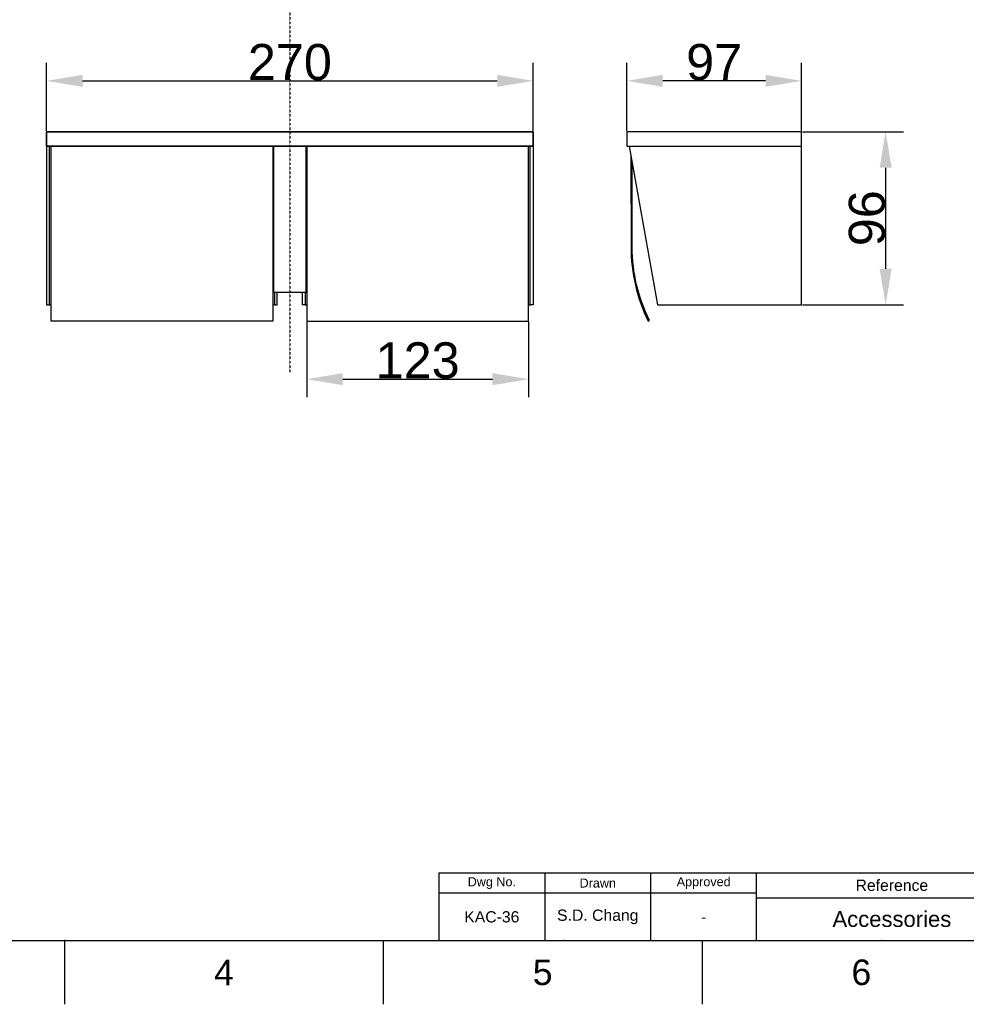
# Model space of a CAD drawing. Header units: millimetres. Extents: x 580 to 2065, y -13 to 1037.
# Tile 2 of 4: x 1121 to 1646, y -13 to 533. Entities that reach past the tile are written whole.
import ezdxf

# ---------------------------------------------------------------- set-up
doc = ezdxf.new("R2010")
doc.units = ezdxf.units.MM
doc.header["$LTSCALE"] = 0.1
doc.linetypes.add('CENTER', pattern=[0.6, 0.375, -0.075, 0.075, -0.075])
for name, color, linetype in [('CEN', 1, 'CENTER'), ('DEFAULT', 7, 'Continuous'), ('FORM', 7, 'Continuous'), ('LAYER 01', 2, 'Continuous'), ('TEXT', 2, 'Continuous')]:
    doc.layers.add(name, color=color, linetype=linetype)
doc.styles.add('ARIAL', font='arial_0.ttf')
doc.styles.get("Standard").update_dxf_attribs({"font": 'arial_0.ttf'})
doc.dimstyles.new('DIMENSION STYLE 01', dxfattribs={"dimtxt": 20, "dimasz": 20, "dimexe": 10, "dimexo": 0.5, "dimgap": 0.09, "dimtad": 1, "dimtoh": 1, "dimdec": 0, "dimzin": 0, "dimdsep": 46, "dimtxsty": 'ARIAL', "dimcen": 0.5, "dimadec": 1, "dimazin": 0, "dimtfac": 1, "dimtdec": 4, "dimtofl": 0, "dimtmove": 0, "dimatfit": 3, "dimfxl": 1, "dimtolj": 1, "dimtzin": 0, "dimarcsym": 0})

# ---------------------------------------------------------------- blocks, each defined once
blk = doc.blocks.new('*D218')
at = {"layer": 'DEFAULT', "color": 0, "lineweight": -2, "transparency": 16777216}
for p, q in [((1554.78, 470.7), (1610.89, 470.7)), ((1600.89, 450.7), (1600.89, 394.7)), ((1554.78, 374.7), (1610.89, 374.7))]:
    blk.add_line(p, q, dxfattribs=at)
at = {"layer": 'DEFAULT', "color": 0, "transparency": 16777216}
for points in [[(1597.56, 450.7), (1604.23, 450.7), (1600.89, 470.7)], [(1597.56, 394.7), (1604.23, 394.7), (1600.89, 374.7)]]:
    blk.add_solid(points, dxfattribs=at)
at = {"layer": 'Defpoints', "color": 0, "transparency": 16777216}
for p in [(1554.28, 470.7), (1554.28, 374.7), (1600.89, 374.7)]:
    blk.add_point(p, dxfattribs=at)
at = {"layer": 'DEFAULT', "color": 0, "transparency": 16777216, "insert": (1590.59, 422.7), "char_height": 20, "attachment_point": 5, "rotation": 90, "style": 'ARIAL'}
blk.add_mtext('\\A1;96', dxfattribs=at)
blk = doc.blocks.new('*D219')
at = {"layer": 'DEFAULT', "color": 0, "lineweight": -2, "transparency": 16777216}
for p, q in [((1457.28, 471.2), (1457.28, 508.89)), ((1554.28, 471.2), (1554.28, 508.89)), ((1534.28, 498.89), (1477.28, 498.89))]:
    blk.add_line(p, q, dxfattribs=at)
at = {"layer": 'DEFAULT', "color": 0, "transparency": 16777216}
for points in [[(1477.28, 502.22), (1477.28, 495.55), (1457.28, 498.89)], [(1534.28, 502.22), (1534.28, 495.55), (1554.28, 498.89)]]:
    blk.add_solid(points, dxfattribs=at)
at = {"layer": 'Defpoints', "color": 0, "transparency": 16777216}
for p in [(1457.28, 498.89), (1457.28, 470.7), (1554.28, 470.7)]:
    blk.add_point(p, dxfattribs=at)
at = {"layer": 'DEFAULT', "color": 0, "transparency": 16777216, "insert": (1505.78, 509.19), "char_height": 20, "attachment_point": 5, "style": 'ARIAL'}
blk.add_mtext('\\A1;97', dxfattribs=at)
blk = doc.blocks.new('*D222')
at = {"layer": 'DEFAULT', "color": 0, "lineweight": -2, "transparency": 16777216}
for p, q in [((1135.47, 471.2), (1135.47, 508.89)), ((1405.47, 471.2), (1405.47, 508.89)), ((1155.47, 498.89), (1385.47, 498.89))]:
    blk.add_line(p, q, dxfattribs=at)
at = {"layer": 'DEFAULT', "color": 0, "transparency": 16777216}
for points in [[(1155.47, 502.22), (1155.47, 495.55), (1135.47, 498.89)], [(1385.47, 502.22), (1385.47, 495.55), (1405.47, 498.89)]]:
    blk.add_solid(points, dxfattribs=at)
at = {"layer": 'Defpoints', "color": 0, "transparency": 16777216}
for p in [(1405.47, 498.89), (1135.47, 470.7), (1405.47, 470.7)]:
    blk.add_point(p, dxfattribs=at)
at = {"layer": 'DEFAULT', "color": 0, "transparency": 16777216, "insert": (1270.47, 509.19), "char_height": 20, "attachment_point": 5, "style": 'ARIAL'}
blk.add_mtext('\\A1;270', dxfattribs=at)
blk = doc.blocks.new('*D223')
at = {"layer": 'DEFAULT', "color": 0, "lineweight": -2, "transparency": 16777216}
for p, q in [((1279.84, 365.2), (1279.84, 323.44)), ((1402.84, 365.2), (1402.84, 323.44)), ((1299.84, 333.44), (1382.84, 333.44))]:
    blk.add_line(p, q, dxfattribs=at)
at = {"layer": 'DEFAULT', "color": 0, "transparency": 16777216}
for points in [[(1299.84, 336.77), (1299.84, 330.1), (1279.84, 333.44)], [(1382.84, 336.77), (1382.84, 330.1), (1402.84, 333.44)]]:
    blk.add_solid(points, dxfattribs=at)
at = {"layer": 'Defpoints', "color": 0, "transparency": 16777216}
for p in [(1279.84, 365.7), (1402.84, 365.7), (1402.84, 333.44)]:
    blk.add_point(p, dxfattribs=at)
at = {"layer": 'DEFAULT', "color": 0, "transparency": 16777216, "insert": (1341.34, 343.74), "char_height": 20, "attachment_point": 5, "style": 'ARIAL'}
blk.add_mtext('\\A1;123', dxfattribs=at)

msp = doc.modelspace()

# ---------------------------------------------------------------- linework, layer by layer
for p, q in [((615.21, 22.08), (2029.35, 22.08)), ((1145.51, 22.08), (1145.51, -13.27)), ((1322.28, 22.08), (1322.28, -13.27)), ((1499.05, 22.08), (1499.05, -13.27))]:
    msp.add_line(p, q)
for p in [(1145.51, 22.08), (1422.28, 22.08), (1599.05, 22.08)]:
    msp.add_point(p)
at = {"layer": 'CEN'}
msp.add_line((1270.47, 742.02), (1270.47, 337.27), dxfattribs=at)
at = {"layer": 'FORM'}
for p, q in [((1353.1, 59.58), (2029.35, 59.58)), ((1353.1, 59.58), (1353.1, 22.08)), ((1411.85, 59.58), (1411.85, 22.08)), ((1470.6, 22.08), (1470.6, 59.58)), ((1529.35, 22.08), (1529.35, 59.58)), ((1529.35, 48.33), (1353.1, 48.33)), ((1529.35, 45.83), (1879.35, 45.83))]:
    msp.add_line(p, q, dxfattribs=at)
at = {"layer": 'LAYER 01'}
for p, q in [((1135.47, 462.7), (1135.47, 470.7)), ((1135.47, 470.7), (1405.47, 470.7)), ((1405.47, 470.7), (1135.47, 470.7)), ((1135.47, 470.7), (1135.47, 462.7)), ((1279.47, 470.7), (1261.47, 470.7)), ((1405.47, 470.7), (1405.47, 462.7)), ((1405.47, 462.7), (1405.47, 470.7)), ((1554.28, 470.7), (1457.28, 470.7)), ((1457.28, 470.7), (1457.28, 462.7)), ((1554.28, 462.7), (1554.28, 470.7)), ((1405.47, 462.7), (1135.47, 462.7)), ((1135.47, 462.7), (1405.47, 462.7)), ((1135.47, 462.7), (1135.47, 374.7)), ((1137.11, 374.7), (1137.11, 462.7)), ((1138.09, 365.7), (1138.09, 462.7)), ((1261.09, 462.7), (1261.09, 365.7)), ((1261.47, 462.7), (1261.47, 381.7)), ((1279.47, 381.7), (1279.47, 462.7)), ((1279.84, 462.7), (1279.84, 365.7)), ((1402.84, 365.7), (1402.84, 462.7)), ((1403.83, 374.7), (1403.83, 462.7)), ((1405.47, 462.7), (1405.47, 374.7)), ((1457.28, 462.7), (1554.28, 462.7)), ((1458.7, 462.7), (1474.28, 374.7)), ((1554.28, 374.7), (1554.28, 462.7)), ((1459.66, 457.27), (1459.7, 403.93)), ((1460.4, 403.95), (1460.36, 453.31)), ((1459.7, 403.93), (1459.81, 401.3)), ((1459.81, 401.3), (1460, 398.66)), ((1460, 398.66), (1460.27, 396.03)), ((1460.51, 401.34), (1460.4, 403.95)), ((1460.7, 398.72), (1460.51, 401.34)), ((1460.96, 396.11), (1460.7, 398.72)), ((1460.27, 396.03), (1460.61, 393.4)), ((1460.61, 393.4), (1461.03, 390.78)), ((1461.3, 393.5), (1460.96, 396.11)), ((1461.72, 390.9), (1461.3, 393.5)), ((1461.03, 390.78), (1461.52, 388.17)), ((1461.52, 388.17), (1462.09, 385.57)), ((1462.21, 388.31), (1461.72, 390.9)), ((1462.77, 385.73), (1462.21, 388.31)), ((1462.09, 385.57), (1462.74, 382.99)), ((1462.74, 382.99), (1463.46, 380.44)), ((1463.41, 383.17), (1462.77, 385.73)), ((1464.13, 380.64), (1463.41, 383.17)), ((1261.47, 381.7), (1279.47, 381.7)), ((1261.97, 381.7), (1261.97, 374.7)), ((1263.47, 374.7), (1263.47, 381.7)), ((1277.47, 374.7), (1277.47, 381.7)), ((1278.97, 381.7), (1278.97, 374.7)), ((1463.46, 380.44), (1464.25, 377.9)), ((1464.91, 378.12), (1464.13, 380.64)), ((1464.25, 377.9), (1465.11, 375.4)), ((1465.77, 375.63), (1464.91, 378.12)), ((1135.47, 374.7), (1137.11, 374.7)), ((1138.09, 374.7), (1136.97, 374.7)), ((1261.97, 374.7), (1261.09, 374.7)), ((1261.97, 374.7), (1263.47, 374.7)), ((1278.97, 374.7), (1277.47, 374.7)), ((1278.97, 374.7), (1279.84, 374.7)), ((1402.84, 374.7), (1403.97, 374.7)), ((1405.47, 374.7), (1403.83, 374.7)), ((1465.11, 375.4), (1466.05, 372.92)), ((1466.7, 373.18), (1465.77, 375.63)), ((1466.05, 372.92), (1467.05, 370.48)), ((1467.7, 370.75), (1466.7, 373.18)), ((1474.28, 374.7), (1554.28, 374.7)), ((1467.05, 370.48), (1468.12, 368.07)), ((1468.76, 368.36), (1467.7, 370.75)), ((1468.12, 368.07), (1469.26, 365.7)), ((1469.89, 366.01), (1468.76, 368.36)), ((1469.26, 365.7), (1469.89, 366.01)), ((1261.09, 365.7), (1138.09, 365.7)), ((1279.84, 365.7), (1402.84, 365.7))]:
    msp.add_line(p, q, dxfattribs=at)
at = {"layer": 'TEXT'}
msp.add_point((1470.6, 48.33), dxfattribs=at)

# ---------------------------------------------------------------- texts
at = {"char_height": 14.14, "attachment_point": 5}
for s, insert in [('4', (1233.9, 4.4)), ('5', (1410.66, 4.4)), ('6', (1587.43, 4.4))]:
    msp.add_mtext_dynamic_manual_height_columns(s, width=50, gutter_width=12.5, heights=[0], dxfattribs=dict(at, insert=insert))
at = {"layer": 'TEXT', "attachment_point": 5}
for s, width, insert, char_height in [('Dwg No.', 44.2361, (1382.48, 53.96), 5), ('Drawn', 23.5, (1441.23, 53.96), 5), ('Approved', 23.5, (1499.98, 53.96), 5), ('Reference', 60, (1604.35, 52.71), 6.25), ('KAC-36', 23.5, (1382.48, 35.21), 6.25), ('S.D. Chang', 46.4141, (1441.23, 35.21), 6.25), ('Accessories', 128.2482, (1604.35, 33.96), 8.75), ('-', 23.5, (1499.98, 35.21), 6.25)]:
    msp.add_mtext_dynamic_manual_height_columns(s, width=width, gutter_width=12.5, heights=[0], dxfattribs=dict(at, insert=insert, char_height=char_height))

# ---------------------------------------------------------------- dimensions: what is measured, and where the dimension line sits
at = {"layer": 'DEFAULT'}
for base, p1, p2, picture, middle in [((1405.47, 498.89), (1135.47, 470.7), (1405.47, 470.7), '*D222', (1270.47, 509.19)), ((1457.28, 498.89), (1554.28, 470.7), (1457.28, 470.7), '*D219', (1505.78, 509.19)), ((1402.84, 333.44), (1279.84, 365.7), (1402.84, 365.7), '*D223', (1341.34, 343.74))]:
    dim = msp.add_linear_dim(base=base, p1=p1, p2=p2, dimstyle='DIMENSION STYLE 01', dxfattribs=at)
    dim.commit()
    dim.dimension.update_dxf_attribs({"geometry": picture, "text_midpoint": middle})
dim = msp.add_linear_dim(base=(1600.89, 374.7), p1=(1554.28, 470.7), p2=(1554.28, 374.7), angle=90, dimstyle='DIMENSION STYLE 01', dxfattribs=at)
dim.commit()
dim.dimension.update_dxf_attribs({"geometry": '*D218', "text_midpoint": (1590.59, 422.7)})

doc.saveas('drawing.dxf')
